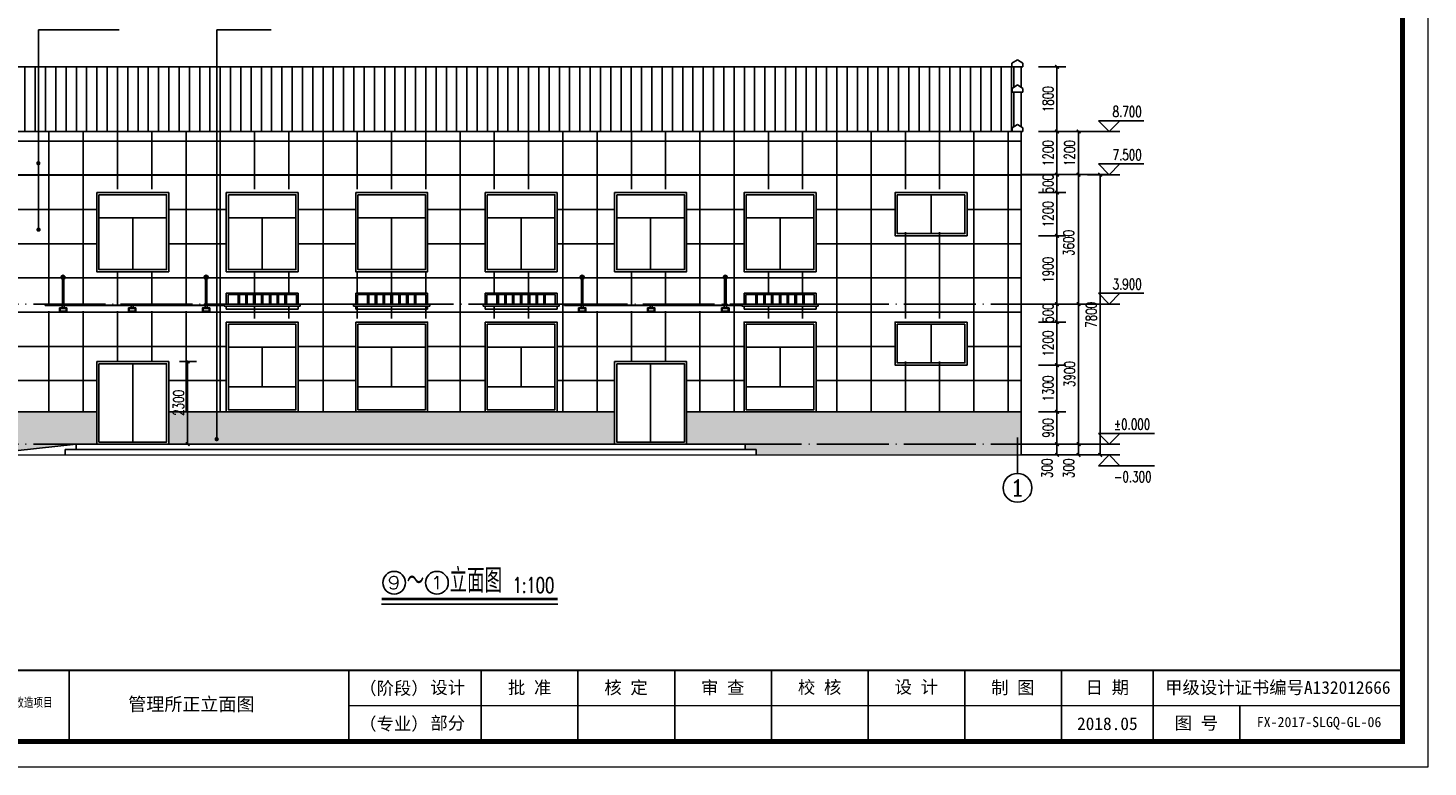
# Model space of a CAD drawing. Extents: x 88237 to 730297, y -11868 to 107702.
# Tile 23 of 49: x 446381 to 485309, y 42769 to 63334. Entities that reach past the tile are written whole.
import ezdxf
from ezdxf.enums import TextEntityAlignment as Align

# ---------------------------------------------------------------- set-up
doc = ezdxf.new("R2010")
doc.units = 0
doc.header["$LTSCALE"] = 1000
doc.header["$MEASUREMENT"] = 0
doc.linetypes.add('DOTE', pattern=[2.42, 2, -0.2, 0.02, -0.2])
doc.layers.add('0.13文字', color=3, linetype='Continuous', lineweight=13)
for name, color, linetype in [('AXIS', 3, 'Continuous'), ('AXIS_TEXT', 7, 'Continuous'), ('DIM_ELEV', 3, 'Continuous'), ('DIM_LEAD', 3, 'Continuous'), ('DIM_SYMB', 3, 'Continuous'), ('DOTE', 1, 'DOTE'), ('PUB_DIM', 3, 'Continuous'), ('PUB_TEXT', 7, 'Continuous'), ('WINDOW', 4, 'Continuous'), ('图框', 7, 'Continuous')]:
    doc.layers.add(name, color=color, linetype=linetype)
doc.styles.add('_TCH_AXIS', font='COMPLEX', dxfattribs={"bigfont": 'GBCBIG'})
doc.styles.add('_TCH_DIM', font='SIMPLEX', dxfattribs={"bigfont": 'GBCBIG'})
doc.styles.add('_TCH_DIM_T3', font='SIMPLEX', dxfattribs={"width": 0.705882, "bigfont": 'GBCBIG'})
doc.styles.add('LYJFS', font='times.ttf', dxfattribs={"width": 0.7})
doc.styles.add('仿宋', font='FangSong_GB2312.ttf', dxfattribs={"width": 0.7})
doc.styles.add('宋体', font='txt')
doc.dimstyles.new('_TCH_ARCH&&100', dxfattribs={"dimtxt": 297.5, "dimasz": 100, "dimexe": 250, "dimexo": 300, "dimgap": 100, "dimtad": 1, "dimdec": 0, "dimzin": 0, "dimdsep": 46, "dimtxsty": '_TCH_DIM_T3', "dimblk": 'ARCHTICK', "dimcen": 0.09, "dimclrt": 7, "dimazin": 2, "dimtfac": 1, "dimtdec": 0, "dimtix": 1, "dimtmove": 2, "dimatfit": 3, "dimfxl": 1, "dimtolj": 1, "dimtzin": 0, "dimarcsym": 0})

# ---------------------------------------------------------------- blocks, each defined once
blk = doc.blocks.new('_ArchTick')
at = {"color": 0, "linetype": 'ByBlock', "const_width": 0.4}
blk.add_lwpolyline([(-0.5, -0.5), (0.5, 0.5)], dxfattribs=at)
blk = doc.blocks.new('*D384')
at = {"layer": 'Defpoints', "color": 0}
for p in [(450293, 54052), (450818, 54052), (450293, 51752)]:
    blk.add_point(p, dxfattribs=at)
at = {"layer": 'PUB_DIM', "color": 0, "lineweight": -2}
for p, q in [((450593, 54052), (451068, 54052)), ((450818, 51752), (450818, 54052)), ((450593, 51752), (451068, 51752))]:
    blk.add_line(p, q, dxfattribs=at)
at = {"layer": 'PUB_DIM', "color": 0, "lineweight": -2, "xscale": 100, "yscale": 100, "zscale": 100}
for p, rotation in [((450818, 54052), 90), ((450818, 51752), 270)]:
    blk.add_blockref('_ArchTick', p, dxfattribs=dict(at, rotation=rotation))
at = {"layer": 'PUB_DIM', "color": 7, "insert": (450569, 52902), "char_height": 297.5, "attachment_point": 5, "rotation": 90, "style": '_TCH_DIM_T3'}
blk.add_mtext('\\A1;2300', dxfattribs=at)
blk = doc.blocks.new('*D399')
at = {"layer": 'Defpoints', "color": 0}
for p in [(473718, 59252), (476193, 59252), (473718, 51452)]:
    blk.add_point(p, dxfattribs=at)
at = {"layer": 'PUB_DIM', "color": 0, "lineweight": -2}
for p, q in [((474018, 59252), (476443, 59252)), ((476193, 51452), (476193, 59252)), ((474018, 51452), (476443, 51452))]:
    blk.add_line(p, q, dxfattribs=at)
at = {"layer": 'PUB_DIM', "color": 0, "lineweight": -2, "xscale": 100, "yscale": 100, "zscale": 100}
for p, rotation in [((476193, 59252), 90), ((476193, 51452), 270)]:
    blk.add_blockref('_ArchTick', p, dxfattribs=dict(at, rotation=rotation))
at = {"layer": 'PUB_DIM', "color": 7, "insert": (475944, 55352), "char_height": 297.5, "attachment_point": 5, "rotation": 90, "style": '_TCH_DIM_T3'}
blk.add_mtext('\\A1;7800', dxfattribs=at)
blk = doc.blocks.new('*D400')
at = {"layer": 'Defpoints', "color": 0}
for p in [(474781, 51752), (474781, 51452), (475593, 51752)]:
    blk.add_point(p, dxfattribs=at)
at = {"layer": 'PUB_DIM', "color": 0, "lineweight": -2}
for p, q in [((475081, 51752), (475843, 51752)), ((475081, 51452), (475843, 51452)), ((475593, 51452), (475593, 51752))]:
    blk.add_line(p, q, dxfattribs=at)
at = {"layer": 'PUB_DIM', "color": 0, "lineweight": -2, "xscale": 100, "yscale": 100, "zscale": 100}
for p, rotation in [((475593, 51752), 90), ((475593, 51452), 270)]:
    blk.add_blockref('_ArchTick', p, dxfattribs=dict(at, rotation=rotation))
at = {"layer": 'PUB_DIM', "color": 7, "insert": (475318, 51082), "char_height": 297.5, "attachment_point": 5, "rotation": 90, "style": '_TCH_DIM_T3'}
blk.add_mtext('\\A1;300', dxfattribs=at)
blk = doc.blocks.new('*D401')
at = {"layer": 'Defpoints', "color": 0}
for p in [(474781, 55652), (475593, 55652), (474781, 51752)]:
    blk.add_point(p, dxfattribs=at)
at = {"layer": 'PUB_DIM', "color": 0, "lineweight": -2}
for p, q in [((475081, 55652), (475843, 55652)), ((475593, 51752), (475593, 55652)), ((475081, 51752), (475843, 51752))]:
    blk.add_line(p, q, dxfattribs=at)
at = {"layer": 'PUB_DIM', "color": 0, "lineweight": -2, "xscale": 100, "yscale": 100, "zscale": 100}
for p, rotation in [((475593, 55652), 90), ((475593, 51752), 270)]:
    blk.add_blockref('_ArchTick', p, dxfattribs=dict(at, rotation=rotation))
at = {"layer": 'PUB_DIM', "color": 7, "insert": (475344, 53702), "char_height": 297.5, "attachment_point": 5, "rotation": 90, "style": '_TCH_DIM_T3'}
blk.add_mtext('\\A1;3900', dxfattribs=at)
blk = doc.blocks.new('*D402')
at = {"layer": 'Defpoints', "color": 0}
for p in [(474781, 59252), (475593, 59252), (474781, 55652)]:
    blk.add_point(p, dxfattribs=at)
at = {"layer": 'PUB_DIM', "color": 0, "lineweight": -2}
for p, q in [((475081, 59252), (475843, 59252)), ((475593, 55652), (475593, 59252)), ((475081, 55652), (475843, 55652))]:
    blk.add_line(p, q, dxfattribs=at)
at = {"layer": 'PUB_DIM', "color": 0, "lineweight": -2, "xscale": 100, "yscale": 100, "zscale": 100}
for p, rotation in [((475593, 59252), 90), ((475593, 55652), 270)]:
    blk.add_blockref('_ArchTick', p, dxfattribs=dict(at, rotation=rotation))
at = {"layer": 'PUB_DIM', "color": 7, "insert": (475318, 57352), "char_height": 297.5, "attachment_point": 5, "rotation": 90, "style": '_TCH_DIM_T3'}
blk.add_mtext('\\A1;3600', dxfattribs=at)
blk = doc.blocks.new('*D403')
at = {"layer": 'Defpoints', "color": 0}
for p in [(474781, 60452), (475593, 60452), (474781, 59252)]:
    blk.add_point(p, dxfattribs=at)
at = {"layer": 'PUB_DIM', "color": 0, "lineweight": -2}
for p, q in [((475081, 60452), (475843, 60452)), ((475593, 59252), (475593, 60452)), ((475081, 59252), (475843, 59252))]:
    blk.add_line(p, q, dxfattribs=at)
at = {"layer": 'PUB_DIM', "color": 0, "lineweight": -2, "xscale": 100, "yscale": 100, "zscale": 100}
for p, rotation in [((475593, 60452), 90), ((475593, 59252), 270)]:
    blk.add_blockref('_ArchTick', p, dxfattribs=dict(at, rotation=rotation))
at = {"layer": 'PUB_DIM', "color": 7, "insert": (475344, 59852), "char_height": 297.5, "attachment_point": 5, "rotation": 90, "style": '_TCH_DIM_T3'}
blk.add_mtext('\\A1;1200', dxfattribs=at)
blk = doc.blocks.new('*D404')
at = {"layer": 'Defpoints', "color": 0}
for p in [(474181, 51752), (474181, 51452), (474993, 51752)]:
    blk.add_point(p, dxfattribs=at)
at = {"layer": 'PUB_DIM', "color": 0, "lineweight": -2}
for p, q in [((474481, 51752), (475243, 51752)), ((474481, 51452), (475243, 51452)), ((474993, 51452), (474993, 51752))]:
    blk.add_line(p, q, dxfattribs=at)
at = {"layer": 'PUB_DIM', "color": 0, "lineweight": -2, "xscale": 100, "yscale": 100, "zscale": 100}
for p, rotation in [((474993, 51752), 90), ((474993, 51452), 270)]:
    blk.add_blockref('_ArchTick', p, dxfattribs=dict(at, rotation=rotation))
at = {"layer": 'PUB_DIM', "color": 7, "insert": (474718, 51082), "char_height": 297.5, "attachment_point": 5, "rotation": 90, "style": '_TCH_DIM_T3'}
blk.add_mtext('\\A1;300', dxfattribs=at)
blk = doc.blocks.new('*D405')
at = {"layer": 'Defpoints', "color": 0}
for p in [(474181, 52652), (474993, 52652), (474181, 51752)]:
    blk.add_point(p, dxfattribs=at)
at = {"layer": 'PUB_DIM', "color": 0, "lineweight": -2}
for p, q in [((474481, 52652), (475243, 52652)), ((474993, 51752), (474993, 52652)), ((474481, 51752), (475243, 51752))]:
    blk.add_line(p, q, dxfattribs=at)
at = {"layer": 'PUB_DIM', "color": 0, "lineweight": -2, "xscale": 100, "yscale": 100, "zscale": 100}
for p, rotation in [((474993, 52652), 90), ((474993, 51752), 270)]:
    blk.add_blockref('_ArchTick', p, dxfattribs=dict(at, rotation=rotation))
at = {"layer": 'PUB_DIM', "color": 7, "insert": (474744, 52202), "char_height": 297.5, "attachment_point": 5, "rotation": 90, "style": '_TCH_DIM_T3'}
blk.add_mtext('\\A1;900', dxfattribs=at)
blk = doc.blocks.new('*D406')
at = {"layer": 'Defpoints', "color": 0}
for p in [(474181, 53952), (474993, 53952), (474181, 52652)]:
    blk.add_point(p, dxfattribs=at)
at = {"layer": 'PUB_DIM', "color": 0, "lineweight": -2}
for p, q in [((474481, 53952), (475243, 53952)), ((474993, 52652), (474993, 53952)), ((474481, 52652), (475243, 52652))]:
    blk.add_line(p, q, dxfattribs=at)
at = {"layer": 'PUB_DIM', "color": 0, "lineweight": -2, "xscale": 100, "yscale": 100, "zscale": 100}
for p, rotation in [((474993, 53952), 90), ((474993, 52652), 270)]:
    blk.add_blockref('_ArchTick', p, dxfattribs=dict(at, rotation=rotation))
at = {"layer": 'PUB_DIM', "color": 7, "insert": (474744, 53302), "char_height": 297.5, "attachment_point": 5, "rotation": 90, "style": '_TCH_DIM_T3'}
blk.add_mtext('\\A1;1300', dxfattribs=at)
blk = doc.blocks.new('*D407')
at = {"layer": 'Defpoints', "color": 0}
for p in [(474181, 55152), (474993, 55152), (474181, 53952)]:
    blk.add_point(p, dxfattribs=at)
at = {"layer": 'PUB_DIM', "color": 0, "lineweight": -2}
for p, q in [((474481, 55152), (475243, 55152)), ((474993, 53952), (474993, 55152)), ((474481, 53952), (475243, 53952))]:
    blk.add_line(p, q, dxfattribs=at)
at = {"layer": 'PUB_DIM', "color": 0, "lineweight": -2, "xscale": 100, "yscale": 100, "zscale": 100}
for p, rotation in [((474993, 55152), 90), ((474993, 53952), 270)]:
    blk.add_blockref('_ArchTick', p, dxfattribs=dict(at, rotation=rotation))
at = {"layer": 'PUB_DIM', "color": 7, "insert": (474744, 54552), "char_height": 297.5, "attachment_point": 5, "rotation": 90, "style": '_TCH_DIM_T3'}
blk.add_mtext('\\A1;1200', dxfattribs=at)
blk = doc.blocks.new('*D408')
at = {"layer": 'Defpoints', "color": 0}
for p in [(474181, 55652), (474993, 55652), (474181, 55152)]:
    blk.add_point(p, dxfattribs=at)
at = {"layer": 'PUB_DIM', "color": 0, "lineweight": -2}
for p, q in [((474993, 55652), (474993, 55752)), ((474481, 55652), (475243, 55652)), ((474993, 55152), (474993, 55652)), ((474481, 55152), (475243, 55152)), ((474993, 55152), (474993, 55052))]:
    blk.add_line(p, q, dxfattribs=at)
at = {"layer": 'PUB_DIM', "color": 0, "lineweight": -2, "xscale": 100, "yscale": 100, "zscale": 100}
for p, rotation in [((474993, 55652), 270), ((474993, 55152), 90)]:
    blk.add_blockref('_ArchTick', p, dxfattribs=dict(at, rotation=rotation))
at = {"layer": 'PUB_DIM', "color": 7, "insert": (474744, 55402), "char_height": 297.5, "attachment_point": 5, "rotation": 90, "style": '_TCH_DIM_T3'}
blk.add_mtext('\\A1;500', dxfattribs=at)
blk = doc.blocks.new('*D409')
at = {"layer": 'Defpoints', "color": 0}
for p in [(474181, 57552), (474993, 57552), (474181, 55652)]:
    blk.add_point(p, dxfattribs=at)
at = {"layer": 'PUB_DIM', "color": 0, "lineweight": -2}
for p, q in [((474481, 57552), (475243, 57552)), ((474993, 55652), (474993, 57552)), ((474481, 55652), (475243, 55652))]:
    blk.add_line(p, q, dxfattribs=at)
at = {"layer": 'PUB_DIM', "color": 0, "lineweight": -2, "xscale": 100, "yscale": 100, "zscale": 100}
for p, rotation in [((474993, 57552), 90), ((474993, 55652), 270)]:
    blk.add_blockref('_ArchTick', p, dxfattribs=dict(at, rotation=rotation))
at = {"layer": 'PUB_DIM', "color": 7, "insert": (474744, 56602), "char_height": 297.5, "attachment_point": 5, "rotation": 90, "style": '_TCH_DIM_T3'}
blk.add_mtext('\\A1;1900', dxfattribs=at)
blk = doc.blocks.new('*D410')
at = {"layer": 'Defpoints', "color": 0}
for p in [(474181, 58752), (474993, 58752), (474181, 57552)]:
    blk.add_point(p, dxfattribs=at)
at = {"layer": 'PUB_DIM', "color": 0, "lineweight": -2}
for p, q in [((474481, 58752), (475243, 58752)), ((474993, 57552), (474993, 58752)), ((474481, 57552), (475243, 57552))]:
    blk.add_line(p, q, dxfattribs=at)
at = {"layer": 'PUB_DIM', "color": 0, "lineweight": -2, "xscale": 100, "yscale": 100, "zscale": 100}
for p, rotation in [((474993, 58752), 90), ((474993, 57552), 270)]:
    blk.add_blockref('_ArchTick', p, dxfattribs=dict(at, rotation=rotation))
at = {"layer": 'PUB_DIM', "color": 7, "insert": (474744, 58152), "char_height": 297.5, "attachment_point": 5, "rotation": 90, "style": '_TCH_DIM_T3'}
blk.add_mtext('\\A1;1200', dxfattribs=at)
blk = doc.blocks.new('*D411')
at = {"layer": 'Defpoints', "color": 0}
for p in [(474181, 59252), (474993, 59252), (474181, 58752)]:
    blk.add_point(p, dxfattribs=at)
at = {"layer": 'PUB_DIM', "color": 0, "lineweight": -2}
for p, q in [((474481, 59252), (475243, 59252)), ((474993, 59252), (474993, 59352)), ((474993, 58752), (474993, 59252)), ((474481, 58752), (475243, 58752)), ((474993, 58752), (474993, 58652))]:
    blk.add_line(p, q, dxfattribs=at)
at = {"layer": 'PUB_DIM', "color": 0, "lineweight": -2, "xscale": 100, "yscale": 100, "zscale": 100}
for p, rotation in [((474993, 59252), 270), ((474993, 58752), 90)]:
    blk.add_blockref('_ArchTick', p, dxfattribs=dict(at, rotation=rotation))
at = {"layer": 'PUB_DIM', "color": 7, "insert": (474744, 59002), "char_height": 297.5, "attachment_point": 5, "rotation": 90, "style": '_TCH_DIM_T3'}
blk.add_mtext('\\A1;500', dxfattribs=at)
blk = doc.blocks.new('*D412')
at = {"layer": 'Defpoints', "color": 0}
for p in [(474181, 60452), (474993, 60452), (474181, 59252)]:
    blk.add_point(p, dxfattribs=at)
at = {"layer": 'PUB_DIM', "color": 0, "lineweight": -2}
for p, q in [((474481, 60452), (475243, 60452)), ((474993, 59252), (474993, 60452)), ((474481, 59252), (475243, 59252))]:
    blk.add_line(p, q, dxfattribs=at)
at = {"layer": 'PUB_DIM', "color": 0, "lineweight": -2, "xscale": 100, "yscale": 100, "zscale": 100}
for p, rotation in [((474993, 60452), 90), ((474993, 59252), 270)]:
    blk.add_blockref('_ArchTick', p, dxfattribs=dict(at, rotation=rotation))
at = {"layer": 'PUB_DIM', "color": 7, "insert": (474744, 59852), "char_height": 297.5, "attachment_point": 5, "rotation": 90, "style": '_TCH_DIM_T3'}
blk.add_mtext('\\A1;1200', dxfattribs=at)
blk = doc.blocks.new('*D413')
at = {"layer": 'Defpoints', "color": 0}
for p in [(474181, 62252), (474993, 62252), (474181, 60452)]:
    blk.add_point(p, dxfattribs=at)
at = {"layer": 'PUB_DIM', "color": 0, "lineweight": -2}
for p, q in [((474481, 62252), (475243, 62252)), ((474993, 60452), (474993, 62252)), ((474481, 60452), (475243, 60452))]:
    blk.add_line(p, q, dxfattribs=at)
at = {"layer": 'PUB_DIM', "color": 0, "lineweight": -2, "xscale": 100, "yscale": 100, "zscale": 100}
for p, rotation in [((474993, 62252), 90), ((474993, 60452), 270)]:
    blk.add_blockref('_ArchTick', p, dxfattribs=dict(at, rotation=rotation))
at = {"layer": 'PUB_DIM', "color": 7, "insert": (474744, 61352), "char_height": 297.5, "attachment_point": 5, "rotation": 90, "style": '_TCH_DIM_T3'}
blk.add_mtext('\\A1;1800', dxfattribs=at)
blk = doc.blocks.new('d4trtg')
at = {"lineweight": 0}
for p, q in [((658071.2, 3902577.3), (658071.2, 3899605.3)), ((658021.2, 3899725.4), (655949.8, 3899725.4)), ((658071.2, 3899605.3), (653868.4, 3899605.3))]:
    blk.add_line(p, q, dxfattribs=at)
for p, q in [((655399.4, 3899795.5), (655399.4, 3899655.4)), ((655949.8, 3899795.5), (655949.8, 3899655.4)), ((656210, 3899795.5), (656210, 3899655.4)), ((656400.1, 3899795.5), (656400.1, 3899655.4)), ((656590.2, 3899795.5), (656590.2, 3899655.4)), ((656780.4, 3899795.5), (656780.4, 3899655.4)), ((656970.5, 3899795.5), (656970.5, 3899655.4)), ((657160.6, 3899795.5), (657160.6, 3899655.4)), ((657350.8, 3899795.5), (657350.8, 3899655.4)), ((657530.9, 3899795.5), (657530.9, 3899655.4)), ((657701, 3899725.4), (657701, 3899655.4))]:
    blk.add_line(p, q)
at = {"lineweight": 0, "const_width": 10}
blk.add_lwpolyline([(654118.6, 3902527.3), (658021.2, 3902527.3), (658021.2, 3899655.4), (654118.6, 3899655.4)], close=True, dxfattribs=at)
at = {"lineweight": 0, "const_width": 4}
blk.add_lwpolyline([(658021.2, 3899795.5), (654118.6, 3899795.5)], dxfattribs=at)
at = {"style": 'LYJFS'}
for s, p in [('（阶段）', (656038.2, 3899760.4)), ('（专业）', (656038.2, 3899690.4))]:
    blk.add_text(s, height=25.02, dxfattribs=at).set_placement(p, align=Align.MIDDLE_CENTER)
at = {"style": '宋体', "width": 0.75}
blk.add_text('丰县四联河灌区节水配套改造项目', height=18.012, dxfattribs=at).set_placement((655225.5, 3899732.9), align=Align.MIDDLE)
at = {"style": '仿宋'}
blk.add_text('2018.05', height=25.02, dxfattribs=at).set_placement((657440.8, 3899690.4), align=Align.MIDDLE)
at = {"attachment_point": 5, "style": '宋体'}
for s, insert, char_height in [('设计', (656144, 3899760.4), 25.02), ('批 准', (656305, 3899760.4), 25.02), ('核 定', (656494.6, 3899760.2), 25.02), ('审 查', (656684.6, 3899760.2), 25.02), ('校 核', (656875.1, 3899760.9), 25.02), ('设 计', (657065.3, 3899761.4), 25.02), ('制 图', (657254.9, 3899760.2), 25.02), ('日 期', (657440.8, 3899760.4), 25.02), ('甲级设计证书编号A132012666', (657776, 3899760.4), 25.017), ('部分', (656144, 3899690.4), 25.02), ('图 号', (657615.9, 3899690.4), 25.02)]:
    blk.add_mtext(s, dxfattribs=dict(at, insert=insert, char_height=char_height))

msp = doc.modelspace()

# ---------------------------------------------------------------- hatches: boundary and pattern name
h = msp.add_hatch()
h.set_pattern_fill('ANSI31', color=251, scale=180, angle=45, style=0)
h.set_pattern_definition([(90, (400291.68, -282278.9), (-285.75, 9e-14), [])])
h.paths.add_polyline_path([(442793, 62251.5), (442793, 60451.5), (473793, 60451.5), (473793, 62251.5)])
h = msp.add_hatch()
h.set_pattern_fill('ANSI37', color=18, scale=600, angle=45, style=0)
h.set_pattern_definition([(90, (400291.7, -271283.2), (-952.5, 2e-13), []), (180, (400291.7, -271283.2), (-2e-13, -952.5), [])])
edge = h.paths.add_edge_path()
edge.add_line((450647.3, 60451.5), (446668.7, 60451.5))
edge.add_line((446668.7, 60451.5), (446668.7, 59598.6))
edge.add_arc((446668.7, 59568.6), 30, -90, 90, ccw=False)
edge.add_arc((446668.7, 59568.6), 30, 90, 270, ccw=False)
edge.add_line((446668.7, 59598.6), (446668.7, 60451.5))
edge.add_line((446668.7, 60451.5), (442593, 60451.5))
edge.add_line((442593, 60451.5), (442593, 59251.5))
edge.add_line((442593, 59251.5), (450647.3, 59251.5))
edge.add_line((450647.3, 59251.5), (450647.3, 60451.5))
h.paths.add_polyline_path([(450647.3, 59251.5), (442593, 59251.5), (442593, 58851.5), (450647.3, 58851.5)])
h.paths.add_polyline_path([(454693.1, 60451.5), (450647.3, 60451.5), (450647.3, 59251.5), (454693.1, 59251.5)])
h.paths.add_polyline_path([(454693.1, 59251.5), (450647.3, 59251.5), (450647.3, 58851.5), (454693.1, 58851.5)])
h.paths.add_polyline_path([(460014.7, 59251.5), (454693.1, 59251.5), (454693.1, 58851.5), (460014.7, 58851.5)])
h.paths.add_polyline_path([(460014.7, 60451.5), (454693.1, 60451.5), (454693.1, 59251.5), (460014.7, 59251.5)])
h.paths.add_polyline_path([(473993, 60451.5), (460014.7, 60451.5), (460014.7, 59251.5), (473993, 59251.5)])
h.paths.add_polyline_path([(473993, 59251.5), (460014.7, 59251.5), (460014.7, 58851.5), (461093, 58851.5), (473993, 58851.5)])
h.paths.add_polyline_path([(473993, 58851.5), (472493, 58851.5), (472493, 57651.5), (470493, 57651.5), (470493, 58851.5), (468293, 58851.5), (468293, 56551.5), (466293, 56551.5), (466293, 58851.5), (464693, 58851.5), (464693, 56551.5), (462693, 56551.5), (462693, 58851.5), (461093, 58851.5), (461093, 56551.5), (460014.7, 56551.5), (460014.7, 55951.5), (461093, 55951.5), (461093, 55651.5), (461128, 55651.5), (466293, 55651.5), (466293, 55951.5), (468293, 55951.5), (468293, 55651.5), (468328, 55651.5), (473993, 55651.5)])
edge = h.paths.add_edge_path()
edge.add_line((473993, 55651.5), (468328, 55651.5))
edge.add_line((468328, 55651.5), (468328, 55591.5))
edge.add_line((468328, 55591.5), (466318, 55591.5))
edge.add_line((466318, 55591.5), (466258, 55591.5))
edge.add_line((466258, 55591.5), (466258, 55651.5))
edge.add_line((466258, 55651.5), (466059.3, 55651.5))
edge.add_line((466059.3, 55651.5), (466059.3, 55591.5))
edge.add_line((466059.3, 55591.5), (465986.5, 55591.5))
edge.add_line((465986.5, 55591.5), (465986.5, 55501.5))
edge.add_arc((465936.5, 55501.5), 50, -90, 0, ccw=False)
edge.add_line((465936.5, 55451.5), (461457.3, 55451.5))
edge.add_arc((461457.3, 55501.5), 50, 180, 270, ccw=False)
edge.add_line((461407.3, 55501.5), (461407.3, 55591.5))
edge.add_line((461407.3, 55591.5), (461318.8, 55591.5))
edge.add_line((461318.8, 55591.5), (461318.8, 55651.5))
edge.add_line((461318.8, 55651.5), (461128, 55651.5))
edge.add_line((461128, 55651.5), (461128, 55591.5))
edge.add_line((461128, 55591.5), (461068, 55591.5))
edge.add_line((461068, 55591.5), (460014.7, 55591.5))
edge.add_line((460014.7, 55591.5), (460014.7, 55251.5))
edge.add_line((460014.7, 55251.5), (461093, 55251.5))
edge.add_line((461093, 55251.5), (461093, 52651.5))
edge.add_line((461093, 52651.5), (462693, 52651.5))
edge.add_line((462693, 52651.5), (462693, 54051.5))
edge.add_line((462693, 54051.5), (463693, 54051.5))
edge.add_line((463693, 54051.5), (464693, 54051.5))
edge.add_line((464693, 54051.5), (464693, 52651.5))
edge.add_line((464693, 52651.5), (466293, 52651.5))
edge.add_line((466293, 52651.5), (466293, 55251.5))
edge.add_line((466293, 55251.5), (468293, 55251.5))
edge.add_line((468293, 55251.5), (468293, 52651.5))
edge.add_line((468293, 52651.5), (473993, 52651.5))
edge.add_line((473993, 52651.5), (473993, 55651.5))
h.paths.add_polyline_path([(470493, 54051.5), (470493, 55251.5), (472493, 55251.5), (472493, 54051.5)], flags=16)
edge = h.paths.add_edge_path()
edge.add_line((459093, 58851.5), (457493, 58851.5))
edge.add_line((457493, 58851.5), (457493, 56551.5))
edge.add_line((457493, 56551.5), (455493, 56551.5))
edge.add_line((455493, 56551.5), (455493, 58851.5))
edge.add_line((455493, 58851.5), (454693.1, 58851.5))
edge.add_line((454693.1, 58851.5), (454693.1, 57290.9))
edge.add_arc((454693.1, 57260.9), 30, -90, 90, ccw=False)
edge.add_arc((454693.1, 57260.9), 30, 90, 270, ccw=False)
edge.add_line((454693.1, 57290.9), (454693.1, 58851.5))
edge.add_line((454693.1, 58851.5), (453893, 58851.5))
edge.add_line((453893, 58851.5), (453893, 56551.5))
edge.add_line((453893, 56551.5), (451893, 56551.5))
edge.add_line((451893, 56551.5), (451893, 58851.5))
edge.add_line((451893, 58851.5), (450647.3, 58851.5))
edge.add_line((450647.3, 58851.5), (450647.3, 57290.9))
edge.add_arc((450647.3, 57260.9), 30, -90, 90, ccw=False)
edge.add_arc((450647.3, 57260.9), 30, 90, 270, ccw=False)
edge.add_line((450647.3, 57290.9), (450647.3, 58851.5))
edge.add_line((450647.3, 58851.5), (450293, 58851.5))
edge.add_line((450293, 58851.5), (450293, 56551.5))
edge.add_line((450293, 56551.5), (448293, 56551.5))
edge.add_line((448293, 56551.5), (448293, 58851.5))
edge.add_line((448293, 58851.5), (446093, 58851.5))
edge.add_line((446093, 58851.5), (446093, 56551.5))
edge.add_line((446093, 56551.5), (444093, 56551.5))
edge.add_line((444093, 56551.5), (444093, 58851.5))
edge.add_line((444093, 58851.5), (442593, 58851.5))
edge.add_line((442593, 58851.5), (442593, 55651.5))
edge.add_line((442593, 55651.5), (444093, 55651.5))
edge.add_line((444093, 55651.5), (444093, 55951.5))
edge.add_line((444093, 55951.5), (446093, 55951.5))
edge.add_line((446093, 55951.5), (446093, 55651.5))
edge.add_line((446093, 55651.5), (446128, 55651.5))
edge.add_line((446128, 55651.5), (451893, 55651.5))
edge.add_line((451893, 55651.5), (451893, 55951.5))
edge.add_line((451893, 55951.5), (453893, 55951.5))
edge.add_line((453893, 55951.5), (453893, 55651.5))
edge.add_line((453893, 55651.5), (453928, 55651.5))
edge.add_line((453928, 55651.5), (455493, 55651.5))
edge.add_line((455493, 55651.5), (455493, 55951.5))
edge.add_line((455493, 55951.5), (457493, 55951.5))
edge.add_line((457493, 55951.5), (457493, 55651.5))
edge.add_line((457493, 55651.5), (457528, 55651.5))
edge.add_line((457528, 55651.5), (459093, 55651.5))
edge.add_line((459093, 55651.5), (459093, 55951.5))
edge.add_line((459093, 55951.5), (460014.7, 55951.5))
edge.add_line((460014.7, 55951.5), (460014.7, 56551.5))
edge.add_line((460014.7, 56551.5), (459093, 56551.5))
edge.add_line((459093, 56551.5), (459093, 58851.5))
edge = h.paths.add_edge_path()
edge.add_line((459093, 55251.5), (460014.7, 55251.5))
edge.add_line((460014.7, 55251.5), (460014.7, 55591.5))
edge.add_line((460014.7, 55591.5), (459058, 55591.5))
edge.add_line((459058, 55591.5), (459058, 55651.5))
edge.add_line((459058, 55651.5), (457528, 55651.5))
edge.add_line((457528, 55651.5), (457528, 55591.5))
edge.add_line((457528, 55591.5), (457468, 55591.5))
edge.add_line((457468, 55591.5), (455458, 55591.5))
edge.add_line((455458, 55591.5), (455458, 55651.5))
edge.add_line((455458, 55651.5), (453928, 55651.5))
edge.add_line((453928, 55651.5), (453928, 55591.5))
edge.add_line((453928, 55591.5), (453868, 55591.5))
edge.add_line((453868, 55591.5), (451858, 55591.5))
edge.add_line((451858, 55591.5), (451858, 55651.5))
edge.add_line((451858, 55651.5), (451572.1, 55651.5))
edge.add_line((451572.1, 55651.5), (451572.1, 55591.5))
edge.add_line((451572.1, 55591.5), (451499.3, 55591.5))
edge.add_line((451499.3, 55591.5), (451499.3, 55501.5))
edge.add_arc((451449.3, 55501.5), 50, -90, 0, ccw=False)
edge.add_line((451449.3, 55451.5), (446970, 55451.5))
edge.add_arc((446970, 55501.5), 50, 180, 270, ccw=False)
edge.add_line((446920, 55501.5), (446920, 55591.5))
edge.add_line((446920, 55591.5), (446831.6, 55591.5))
edge.add_line((446831.6, 55591.5), (446831.6, 55651.5))
edge.add_line((446831.6, 55651.5), (446128, 55651.5))
edge.add_line((446128, 55651.5), (446128, 55591.5))
edge.add_line((446128, 55591.5), (446068, 55591.5))
edge.add_line((446068, 55591.5), (444058, 55591.5))
edge.add_line((444058, 55591.5), (444058, 55651.5))
edge.add_line((444058, 55651.5), (442593, 55651.5))
edge.add_line((442593, 55651.5), (442593, 52651.5))
edge.add_line((442593, 52651.5), (444093, 52651.5))
edge.add_line((444093, 52651.5), (444093, 55251.5))
edge.add_line((444093, 55251.5), (446093, 55251.5))
edge.add_line((446093, 55251.5), (446093, 52651.5))
edge.add_line((446093, 52651.5), (448293, 52651.5))
edge.add_line((448293, 52651.5), (448293, 54051.5))
edge.add_line((448293, 54051.5), (448782.2, 54051.5))
edge.add_line((448782.2, 54051.5), (449293, 54051.5))
edge.add_line((449293, 54051.5), (450293, 54051.5))
edge.add_line((450293, 54051.5), (450293, 52651.5))
edge.add_line((450293, 52651.5), (451893, 52651.5))
edge.add_line((451893, 52651.5), (451893, 55251.5))
edge.add_line((451893, 55251.5), (453893, 55251.5))
edge.add_line((453893, 55251.5), (453893, 52651.5))
edge.add_line((453893, 52651.5), (455493, 52651.5))
edge.add_line((455493, 52651.5), (455493, 55251.5))
edge.add_line((455493, 55251.5), (457493, 55251.5))
edge.add_line((457493, 55251.5), (457493, 52651.5))
edge.add_line((457493, 52651.5), (459093, 52651.5))
edge.add_line((459093, 52651.5), (459093, 55251.5))
h.paths.add_polyline_path([(470553, 55191.5), (470553, 54111.5), (472433, 54111.5), (472433, 55191.5)], flags=0)
h.paths.add_polyline_path([(470553, 55191.5), (470553, 54111.5), (472433, 54111.5), (472433, 55191.5)], flags=0)
h = msp.add_hatch()
h.set_pattern_fill('AR-B816', color=8, scale=150, style=0)
h.set_pattern_definition([(0, (400291.68, -271283.24), (0, 181.9656), []), (90, (400291.68, -271283.24), (-181.9656, 181.9656), [181.9656, -181.9656])])
h.paths.add_polyline_path([(464693, 52651.5), (464693, 51751.5), (466326.5, 51751.5), (473993, 51751.5), (473993, 52651.5)])
h.paths.add_polyline_path([(466326.5, 51751.5), (466326.5, 51601.5), (466626.5, 51601.5), (466626.5, 51451.5), (473893, 51451.5), (473893, 51751.5)])
h.paths.add_polyline_path([(450293, 52651.5), (450293, 51751.5), (462693, 51751.5), (462693, 52651.5)])
h.paths.add_polyline_path([(442593, 52651.5), (442593, 51751.5), (448293, 51751.5), (448293, 52651.5)])
h.paths.add_polyline_path([(442693, 51751.5), (442693, 51451.5), (444951.1, 51451.5), (447719.3, 51751.5)])

# ---------------------------------------------------------------- linework, layer by layer
for p, q in [((473891.3, 62451.5), (473741.3, 62351.5)), ((473741.3, 62251.5), (473741.3, 62351.5)), ((473891.3, 62451.5), (474041.3, 62351.5)), ((474041.3, 62351.5), (474041.3, 62251.5)), ((442593, 62251.5), (473993, 62251.5)), ((474041.3, 62251.5), (473741.3, 62251.5)), ((473791.3, 62251.5), (473991.3, 62251.5)), ((473793, 61684.9), (473793, 62251.5)), ((473993, 61684.9), (473993, 62251.5)), ((473893, 61751.5), (473743, 61651.5)), ((473743, 61551.5), (473743, 61651.5)), ((474043, 61551.5), (473743, 61551.5)), ((473793, 60585), (473793, 61551.5)), ((473993, 61551.5), (473793, 61551.5)), ((473993, 61551.5), (473793, 61551.5)), ((473793, 61551.5), (473993, 61551.5)), ((473893, 61751.5), (474043, 61651.5)), ((473993, 60584.7), (473993, 61551.5)), ((474043, 61651.5), (474043, 61551.5)), ((473993, 60451.5), (442593, 60451.5)), ((473892.7, 60651.5), (473742.7, 60551.5)), ((473742.7, 60451.5), (473742.7, 60551.5)), ((474042.7, 60451.5), (473742.7, 60451.5)), ((473792.7, 60451.5), (473992.7, 60451.5)), ((473892.7, 60651.5), (474042.7, 60551.5)), ((473993, 60451.5), (473993, 51451.5)), ((474042.7, 60551.5), (474042.7, 60451.5)), ((473993, 59251.5), (442593, 59251.5)), ((442593, 52651.5), (448293, 52651.5)), ((450293, 52651.5), (462693, 52651.5)), ((464693, 52651.5), (473993, 52651.5)), ((447719.3, 51751.5), (444951.1, 51451.5)), ((447419.3, 51601.5), (447419.3, 51451.5)), ((447419.3, 51601.5), (466626.5, 51601.5)), ((447719.3, 51751.5), (447719.3, 51601.5)), ((447719.3, 51751.5), (466326.5, 51751.5)), ((466326.5, 51751.5), (466326.5, 51601.5)), ((466626.5, 51601.5), (466626.5, 51451.5))]:
    msp.add_line(p, q)
at = {"color": 4}
for p, q in [((471493, 58691.5), (471493, 57611.5)), ((448353, 58051.5), (450233, 58051.5)), ((449293, 58051.5), (449293, 56611.5)), ((451953, 58051.5), (453833, 58051.5)), ((452893, 58051.5), (452893, 56611.5)), ((455553, 58051.5), (457433, 58051.5)), ((456493, 58051.5), (456493, 56611.5)), ((459153, 58051.5), (461033, 58051.5)), ((460093, 58051.5), (460093, 56611.5)), ((462753, 58051.5), (464633, 58051.5)), ((463693, 58051.5), (463693, 56611.5)), ((468233, 58051.5), (466353, 58051.5)), ((467293, 58051.5), (467293, 56611.5)), ((471493, 55091.5), (471493, 54011.5)), ((451953, 54451.5), (453833, 54451.5)), ((452893, 54451.5), (452893, 53351.5)), ((455553, 54451.5), (457433, 54451.5)), ((456493, 54451.5), (456493, 53351.5)), ((459153, 54451.5), (461033, 54451.5)), ((460093, 54451.5), (460093, 53351.5)), ((468233, 54451.5), (466353, 54451.5)), ((467293, 54451.5), (467293, 53351.5)), ((449293, 53991.5), (449293, 51811.5)), ((463693, 53991.5), (463693, 51811.5)), ((451953, 53351.5), (453833, 53351.5)), ((455553, 53351.5), (457433, 53351.5)), ((459153, 53351.5), (461033, 53351.5)), ((468233, 53351.5), (466353, 53351.5))]:
    msp.add_line(p, q, dxfattribs=at)
at = {"color": 8}
for p, q in [((451893, 55651.5), (451893, 55951.5)), ((451893, 55951.5), (453893, 55951.5)), ((451943, 55651.5), (451943, 55921.5)), ((451943, 55921.5), (453843, 55921.5)), ((452220.5, 55921.5), (452220.5, 55651.5)), ((452260.5, 55921.5), (452260.5, 55651.5)), ((452438, 55921.5), (452438, 55651.5)), ((452478, 55921.5), (452478, 55651.5)), ((452654, 55921.5), (452654, 55651.5)), ((452694, 55921.5), (452694, 55651.5)), ((452873, 55921.5), (452873, 55651.5)), ((452913, 55921.5), (452913, 55651.5)), ((453091.9, 55921.5), (453091.9, 55651.5)), ((453131.9, 55921.5), (453131.9, 55651.5)), ((453308, 55921.5), (453308, 55651.5)), ((453348, 55921.5), (453348, 55651.5)), ((453525.5, 55921.5), (453525.5, 55651.5)), ((453565.5, 55921.5), (453565.5, 55651.5)), ((453843, 55651.5), (453843, 55921.5)), ((453893, 55651.5), (453893, 55951.5)), ((455493, 55651.5), (455493, 55951.5)), ((455493, 55951.5), (457493, 55951.5)), ((455543, 55651.5), (455543, 55921.5)), ((455543, 55921.5), (457443, 55921.5)), ((455820.5, 55921.5), (455820.5, 55651.5)), ((455860.5, 55921.5), (455860.5, 55651.5)), ((456038, 55921.5), (456038, 55651.5)), ((456078, 55921.5), (456078, 55651.5)), ((456254, 55921.5), (456254, 55651.5)), ((456294, 55921.5), (456294, 55651.5)), ((456473, 55921.5), (456473, 55651.5)), ((456513, 55921.5), (456513, 55651.5)), ((456691.9, 55921.5), (456691.9, 55651.5)), ((456731.9, 55921.5), (456731.9, 55651.5)), ((456908, 55921.5), (456908, 55651.5)), ((456948, 55921.5), (456948, 55651.5)), ((457125.5, 55921.5), (457125.5, 55651.5)), ((457165.5, 55921.5), (457165.5, 55651.5)), ((457443, 55651.5), (457443, 55921.5)), ((457493, 55651.5), (457493, 55951.5)), ((459093, 55651.5), (459093, 55951.5)), ((459093, 55951.5), (461093, 55951.5)), ((459143, 55651.5), (459143, 55921.5)), ((459143, 55921.5), (461043, 55921.5)), ((459420.5, 55921.5), (459420.5, 55651.5)), ((459460.5, 55921.5), (459460.5, 55651.5)), ((459638, 55921.5), (459638, 55651.5)), ((459678, 55921.5), (459678, 55651.5)), ((459854, 55921.5), (459854, 55651.5)), ((459894, 55921.5), (459894, 55651.5)), ((460073, 55921.5), (460073, 55651.5)), ((460113, 55921.5), (460113, 55651.5)), ((460291.9, 55921.5), (460291.9, 55651.5)), ((460331.9, 55921.5), (460331.9, 55651.5)), ((460508, 55921.5), (460508, 55651.5)), ((460548, 55921.5), (460548, 55651.5)), ((460725.5, 55921.5), (460725.5, 55651.5)), ((460765.5, 55921.5), (460765.5, 55651.5)), ((461043, 55651.5), (461043, 55921.5)), ((461093, 55651.5), (461093, 55951.5)), ((466293, 55651.5), (466293, 55951.5)), ((466293, 55951.5), (468293, 55951.5)), ((466343, 55651.5), (466343, 55921.5)), ((466343, 55921.5), (468243, 55921.5)), ((466620.5, 55921.5), (466620.5, 55651.5)), ((466660.5, 55921.5), (466660.5, 55651.5)), ((466838, 55921.5), (466838, 55651.5)), ((466878, 55921.5), (466878, 55651.5)), ((467054, 55921.5), (467054, 55651.5)), ((467094, 55921.5), (467094, 55651.5)), ((467273, 55921.5), (467273, 55651.5)), ((467313, 55921.5), (467313, 55651.5)), ((467491.9, 55921.5), (467491.9, 55651.5)), ((467531.9, 55921.5), (467531.9, 55651.5)), ((467708, 55921.5), (467708, 55651.5)), ((467748, 55921.5), (467748, 55651.5)), ((467925.5, 55921.5), (467925.5, 55651.5)), ((467965.5, 55921.5), (467965.5, 55651.5)), ((468243, 55651.5), (468243, 55921.5)), ((468293, 55651.5), (468293, 55951.5)), ((451833, 55651.5), (453953, 55651.5)), ((451833, 55651.5), (451833, 55591.5)), ((451833, 55591.5), (453893, 55591.5)), ((451893, 55591.5), (451893, 55511.5)), ((451893, 55511.5), (453893, 55511.5)), ((453893, 55591.5), (453953, 55591.5)), ((453893, 55591.5), (453893, 55511.5)), ((453953, 55651.5), (453953, 55591.5)), ((455433, 55651.5), (457553, 55651.5)), ((455433, 55651.5), (455433, 55591.5)), ((455433, 55591.5), (457493, 55591.5)), ((455493, 55591.5), (455493, 55511.5)), ((455493, 55511.5), (457493, 55511.5)), ((457493, 55591.5), (457553, 55591.5)), ((457493, 55591.5), (457493, 55511.5)), ((457553, 55651.5), (457553, 55591.5)), ((459033, 55651.5), (461153, 55651.5)), ((459033, 55651.5), (459033, 55591.5)), ((459033, 55591.5), (461093, 55591.5)), ((459093, 55591.5), (459093, 55511.5)), ((459093, 55511.5), (461093, 55511.5)), ((461093, 55591.5), (461153, 55591.5)), ((461093, 55591.5), (461093, 55511.5)), ((461153, 55651.5), (461153, 55591.5)), ((466233, 55651.5), (468353, 55651.5)), ((466233, 55651.5), (466233, 55591.5)), ((466233, 55591.5), (468293, 55591.5)), ((466293, 55591.5), (466293, 55511.5)), ((466293, 55511.5), (468293, 55511.5)), ((468293, 55591.5), (468353, 55591.5)), ((468293, 55591.5), (468293, 55511.5)), ((468353, 55651.5), (468353, 55591.5))]:
    msp.add_line(p, q, dxfattribs=at)
for points in [[(448293, 58751.5), (450293, 58751.5), (450293, 56551.5), (448293, 56551.5)], [(451893, 58751.5), (453893, 58751.5), (453893, 56551.5), (451893, 56551.5)], [(455493, 58751.5), (457493, 58751.5), (457493, 56551.5), (455493, 56551.5)], [(459093, 58751.5), (461093, 58751.5), (461093, 56551.5), (459093, 56551.5)], [(462693, 58751.5), (464693, 58751.5), (464693, 56551.5), (462693, 56551.5)], [(468293, 58751.5), (466293, 58751.5), (466293, 56551.5), (468293, 56551.5)], [(472493, 58751.5), (470493, 58751.5), (470493, 57551.5), (472493, 57551.5)], [(451893, 55151.5), (453893, 55151.5), (453893, 52651.5), (451893, 52651.5)], [(455493, 55151.5), (457493, 55151.5), (457493, 52651.5), (455493, 52651.5)], [(459093, 55151.5), (461093, 55151.5), (461093, 52651.5), (459093, 52651.5)], [(468293, 55151.5), (466293, 55151.5), (466293, 52651.5), (468293, 52651.5)], [(472493, 55151.5), (470493, 55151.5), (470493, 53951.5), (472493, 53951.5)], [(448293, 54051.5), (450293, 54051.5), (450293, 51751.5), (448293, 51751.5)], [(462693, 54051.5), (464693, 54051.5), (464693, 51751.5), (462693, 51751.5)]]:
    msp.add_lwpolyline(points, close=True)
at = {"color": 4}
for points in [[(448353, 58691.5), (450233, 58691.5), (450233, 56611.5), (448353, 56611.5)], [(451953, 58691.5), (453833, 58691.5), (453833, 56611.5), (451953, 56611.5)], [(455553, 58691.5), (457433, 58691.5), (457433, 56611.5), (455553, 56611.5)], [(459153, 58691.5), (461033, 58691.5), (461033, 56611.5), (459153, 56611.5)], [(462753, 58691.5), (464633, 58691.5), (464633, 56611.5), (462753, 56611.5)], [(468233, 58691.5), (466353, 58691.5), (466353, 56611.5), (468233, 56611.5)], [(472433, 58691.5), (470553, 58691.5), (470553, 57611.5), (472433, 57611.5)], [(451953, 55091.5), (453833, 55091.5), (453833, 52711.5), (451953, 52711.5)], [(455553, 55091.5), (457433, 55091.5), (457433, 52711.5), (455553, 52711.5)], [(459153, 55091.5), (461033, 55091.5), (461033, 52711.5), (459153, 52711.5)], [(468233, 55091.5), (466353, 55091.5), (466353, 52711.5), (468233, 52711.5)], [(472433, 55091.5), (470553, 55091.5), (470553, 54011.5), (472433, 54011.5)], [(448353, 53991.5), (450233, 53991.5), (450233, 51811.5), (448353, 51811.5)], [(462753, 53991.5), (464633, 53991.5), (464633, 51811.5), (462753, 51811.5)]]:
    msp.add_lwpolyline(points, close=True, dxfattribs=at)
at = {"const_width": 30}
msp.add_lwpolyline([(475993, 51451.5), (440593, 51451.5)], dxfattribs=at)
at = {"layer": 'AXIS'}
msp.add_line((473893, 51938.5), (473893, 50938.5), dxfattribs=at)
msp.add_circle((473893, 50538.5), 400, dxfattribs=at)
at = {"layer": 'DIM_ELEV'}
for p, q in [((476443, 60451.5), (476143, 60751.5)), ((476143, 60751.5), (477409, 60751.5)), ((476443, 60451.5), (476743, 60751.5)), ((475843, 60451.5), (476743, 60451.5)), ((475843, 59251.5), (476743, 59251.5)), ((476443, 59251.5), (476143, 59551.5)), ((476143, 59551.5), (477409, 59551.5)), ((476443, 59251.5), (476743, 59551.5)), ((476443, 55651.5), (476143, 55951.5)), ((476143, 55951.5), (477409, 55951.5)), ((476443, 55651.5), (476743, 55951.5)), ((475843, 55651.5), (476743, 55651.5)), ((476443, 51751.5), (476143, 52051.5)), ((476143, 52051.5), (477708, 52051.5)), ((476443, 51751.5), (476743, 52051.5)), ((475843, 51751.5), (476743, 51751.5)), ((475843, 51451.5), (476743, 51451.5)), ((476443, 51451.5), (476143, 51151.5)), ((476443, 51451.5), (476743, 51151.5)), ((476143, 51151.5), (477708, 51151.5))]:
    msp.add_line(p, q, dxfattribs=at)
at = {"layer": 'DIM_LEAD'}
for p, q in [((446668.7, 59568.6), (446668.7, 63284.2)), ((446675.3, 57721.2), (446668.7, 63284.2)), ((446668.7, 63284.2), (448912, 63284.2)), ((451627.6, 51892.6), (451627.6, 63284.2)), ((451627.6, 63284.2), (453143.2, 63284.2))]:
    msp.add_line(p, q, dxfattribs=at)
at = {"layer": 'DIM_LEAD', "const_width": 60}
for points in [[(446668.7, 59538.6, 1), (446668.7, 59598.6, 1)], [(446675.4, 57691.2, 1), (446675.3, 57751.2, 1)], [(451627.6, 51862.6, 1), (451627.6, 51922.6, 1)]]:
    msp.add_lwpolyline(points, format="xyb", close=True, dxfattribs=at)
at = {"layer": 'DIM_SYMB', "const_width": 70}
msp.add_lwpolyline([(456211.4, 47443.3), (461113, 47443.3)], dxfattribs=at)
at = {"layer": 'DIM_SYMB'}
msp.add_lwpolyline([(456211.4, 47303.3), (461113, 47303.3)], dxfattribs=at)
at = {"layer": 'DOTE'}
for p, q in [((441693, 59251.5), (474893, 59251.5)), ((441693, 55651.5), (474893, 55651.5)), ((441693, 51751.5), (474893, 51751.5))]:
    msp.add_line(p, q, dxfattribs=at)
at = {"layer": 'PUB_TEXT'}
for centre in [(456561.4, 47898.3), (457752.9, 47898.3)]:
    msp.add_circle(centre, 315, dxfattribs=at)
at = {"layer": 'WINDOW'}
for p, q in [((447336.9, 55651.5), (447336.9, 56397.5)), ((447376.9, 55651.5), (447376.9, 56397.5)), ((451316.6, 55651.5), (451316.6, 56397.5)), ((451356.6, 55651.5), (451356.6, 56397.5)), ((461771, 55651.5), (461771, 56397.5)), ((461811, 55651.5), (461811, 56397.5)), ((465750.7, 55651.5), (465750.7, 56397.5)), ((465790.7, 55651.5), (465790.7, 56397.5)), ((446862.3, 55618.5), (451806.3, 55618.5)), ((446862.3, 55608.5), (446862.3, 55618.5)), ((446862.3, 55608.5), (451806.3, 55608.5)), ((451806.3, 55608.5), (451806.3, 55618.5)), ((461296.4, 55618.5), (466240.4, 55618.5)), ((461296.4, 55608.5), (461296.4, 55618.5)), ((461296.4, 55608.5), (466240.4, 55608.5)), ((466240.4, 55608.5), (466240.4, 55618.5))]:
    msp.add_line(p, q, dxfattribs=at)
for points in [[(447253.3, 55543.9), (447460.5, 55543.9), (447460.5, 55436.3), (447253.3, 55436.3)], [(447273.3, 55523.9), (447440.5, 55523.9), (447440.5, 55456.3), (447273.3, 55456.3)], [(449171.3, 55543.9), (449378.4, 55543.9), (449378.4, 55436.3), (449171.3, 55436.3)], [(449191.3, 55523.9), (449358.4, 55523.9), (449358.4, 55456.3), (449191.3, 55456.3)], [(451440.2, 55543.9), (451233, 55543.9), (451233, 55436.3), (451440.2, 55436.3)], [(451420.2, 55523.9), (451253, 55523.9), (451253, 55456.3), (451420.2, 55456.3)], [(461687.4, 55543.9), (461894.6, 55543.9), (461894.6, 55436.3), (461687.4, 55436.3)], [(461707.4, 55523.9), (461874.6, 55523.9), (461874.6, 55456.3), (461707.4, 55456.3)], [(463605.3, 55543.9), (463812.5, 55543.9), (463812.5, 55436.3), (463605.3, 55436.3)], [(463625.3, 55523.9), (463792.5, 55523.9), (463792.5, 55456.3), (463625.3, 55456.3)], [(465874.3, 55543.9), (465667.1, 55543.9), (465667.1, 55436.3), (465874.3, 55436.3)], [(465854.3, 55523.9), (465687.1, 55523.9), (465687.1, 55456.3), (465854.3, 55456.3)]]:
    msp.add_lwpolyline(points, close=True, dxfattribs=at)
for points in [[(447307.6, 55618.5), (447307.6, 55651.5), (447406.2, 55651.5), (447406.2, 55618.5)], [(447386.2, 55608.5), (447386.2, 55543.9), (447327.6, 55543.9), (447327.6, 55608.5)], [(449225.6, 55618.5), (449225.6, 55651.5), (449324.1, 55651.5), (449324.1, 55618.5)], [(449304.1, 55608.5), (449304.1, 55543.9), (449245.6, 55543.9), (449245.6, 55608.5)], [(451385.9, 55618.5), (451385.9, 55651.5), (451287.3, 55651.5), (451287.3, 55618.5)], [(451307.3, 55608.5), (451307.3, 55543.9), (451365.9, 55543.9), (451365.9, 55608.5)], [(461741.7, 55618.5), (461741.7, 55651.5), (461840.3, 55651.5), (461840.3, 55618.5)], [(461820.3, 55608.5), (461820.3, 55543.9), (461761.7, 55543.9), (461761.7, 55608.5)], [(463659.7, 55618.5), (463659.7, 55651.5), (463758.2, 55651.5), (463758.2, 55618.5)], [(463738.2, 55608.5), (463738.2, 55543.9), (463679.7, 55543.9), (463679.7, 55608.5)], [(465820, 55618.5), (465820, 55651.5), (465721.4, 55651.5), (465721.4, 55618.5)], [(465741.4, 55608.5), (465741.4, 55543.9), (465800, 55543.9), (465800, 55608.5)]]:
    msp.add_lwpolyline(points, dxfattribs=at)
for centre, radius, start, end in [((447356.9, 56397.5), 54.2, 291.65698, 248.34302), ((451336.6, 56397.5), 54.2, 291.65698, 248.34302), ((461791, 56397.5), 54.2, 291.65698, 248.34302), ((465770.7, 56397.5), 54.2, 291.65698, 248.34302), ((447356.9, 56397.5), 20, 0, 180), ((451336.6, 56397.5), 20, 0, 180), ((461791, 56397.5), 20, 0, 180), ((465770.7, 56397.5), 20, 0, 180)]:
    msp.add_arc(centre, radius, start, end, dxfattribs=at)

# ---------------------------------------------------------------- block references
at = {"layer": '图框', "xscale": 14.14285799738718, "yscale": 14.14285801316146, "zscale": 14.142858}
msp.add_blockref('d4trtg', (-8821699.3, -55108795.5), dxfattribs=at)

# ---------------------------------------------------------------- texts
at = {"layer": '0.13文字', "linetype": 'Continuous', "lineweight": 13, "attachment_point": 1, "style": 'LYJFS'}
for s, insert, char_height, width in [('{\\fFangSong_GB2312|b0|i0|c134|p49;\\W1;    管理所正立面图}', (448168.1, 44702.9), 367.714, 9427.784), ('{\\fFangSong_GB2312|b0|i0|c134|p49;\\W1; FX-2017-SLGQ-GL-06}', (480355.7, 44162.4), 282.857, 5892.365)]:
    msp.add_mtext(s, dxfattribs=dict(at, insert=insert, char_height=char_height, width=width))
at = {"layer": 'AXIS_TEXT', "style": '_TCH_AXIS', "width": 2.333333}
msp.add_text('1', height=452.5, dxfattribs=at).set_placement((473666.7, 50312.2), (474119.2, 50312.2), align=Align.FIT)
at = {"layer": 'PUB_TEXT', "style": '_TCH_DIM', "width": 0.705882}
for s, height, p in [('8.700', 297.5, (476539, 60856.5)), ('7.500', 297.5, (476539, 59656.5)), ('3.900', 297.5, (476539, 56056.5)), ('%%P0.000', 297.5, (476578, 52156.5)), ('-0.300', 297.5, (476578, 50696.5)), ('1:100', 425, (459855.8, 47618.3))]:
    msp.add_text(s, height=height, dxfattribs=at).set_placement(p)
at = {"layer": 'PUB_TEXT', "style": '_TCH_DIM'}
for s, height, p in [('立面图', 675.18, (458102.9, 47618.3)), ('～', 675.2, (456911.4, 47618.3))]:
    msp.add_text(s, height=height, dxfattribs=at).set_placement(p)
for s, width, p, p2 in [('9', 1.615385, (456383.2, 47720.1), (456739.6, 47720.1)), ('1', 4.2, (457574.7, 47720.1), (457931.1, 47720.1))]:
    msp.add_text(s, height=356.4, dxfattribs=dict(at, width=width)).set_placement(p, p2, align=Align.FIT)

# ---------------------------------------------------------------- dimensions: what is measured, and where the dimension line sits
at = {"layer": 'PUB_DIM'}
for p1, p2, distance, picture, middle in [((474181.4, 60451.5), (474181.4, 62251.5), -811.5, '*D413', (474744.2, 61351.5)), ((474181.4, 59251.5), (474181.4, 60451.5), -811.5, '*D412', (474744.2, 59851.5)), ((474781.4, 59251.5), (474781.4, 60451.5), -811.5, '*D403', (475344.2, 59851.5)), ((473718.2, 51451.5), (473718.2, 59251.5), -2474.7, '*D399', (475944.2, 55351.5)), ((474181.4, 58751.5), (474181.4, 59251.5), -811.5, '*D411', (474744.2, 59001.5)), ((474181.4, 57551.5), (474181.4, 58751.5), -811.5, '*D410', (474744.2, 58151.5)), ((474181.4, 55651.5), (474181.4, 57551.5), -811.5, '*D409', (474744.2, 56601.5)), ((474181.4, 55151.5), (474181.4, 55651.5), -811.5, '*D408', (474744.2, 55401.5)), ((474781.4, 51751.5), (474781.4, 55651.5), -811.5, '*D401', (475344.2, 53701.5)), ((474181.4, 53951.5), (474181.4, 55151.5), -811.5, '*D407', (474744.2, 54551.5)), ((450293, 51751.5), (450293, 54051.5), -524.7, '*D384', (450568.9, 52901.5)), ((474181.4, 52651.5), (474181.4, 53951.5), -811.5, '*D406', (474744.2, 53301.5)), ((474181.4, 51751.5), (474181.4, 52651.5), -811.5, '*D405', (474744.2, 52201.5))]:
    dim = msp.add_aligned_dim(p1=p1, p2=p2, distance=distance, dimstyle='_TCH_ARCH&&100', dxfattribs=at)
    dim.commit()
    dim.dimension.update_dxf_attribs({"geometry": picture, "text_midpoint": middle})
for base, p1, p2, picture, middle in [((475593, 59251.5), (474781.4, 55651.5), (474781.4, 59251.5), '*D402', (475318, 57351.5)), ((474993, 51751.5), (474181.4, 51451.5), (474181.4, 51751.5), '*D404', (474718, 51081.5)), ((475593, 51751.5), (474781.4, 51451.5), (474781.4, 51751.5), '*D400', (475318, 51081.5))]:
    dim = msp.add_linear_dim(base=base, p1=p1, p2=p2, angle=90, dimstyle='_TCH_ARCH&&100', dxfattribs=at)
    dim.commit()
    dim.dimension.update_dxf_attribs({"geometry": picture, "text_midpoint": middle, "dimtype": 161})

doc.saveas('drawing.dxf')
